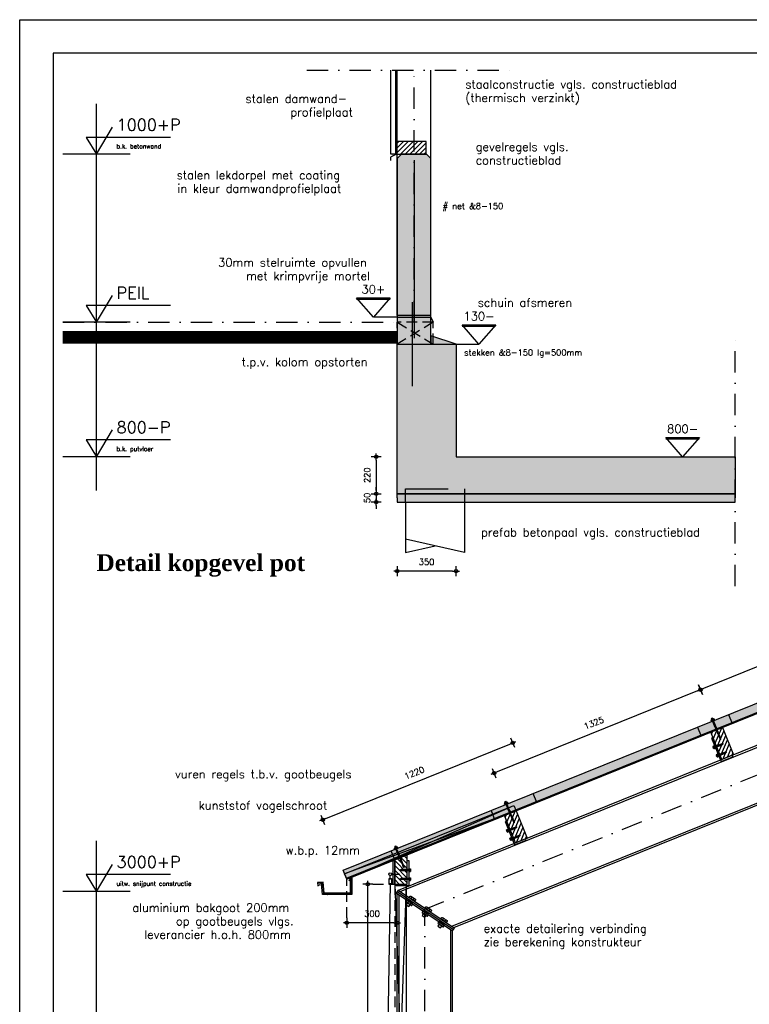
# Model space of a CAD drawing. Extents: x 0 to 38100, y 0 to 35640.
# Tile 18 of 42: x 0 to 4342, y 29783 to 35640. Entities that reach past the tile are written whole.
import ezdxf
from ezdxf.enums import TextEntityAlignment as Align

# ---------------------------------------------------------------- set-up
doc = ezdxf.new("R2010")
doc.units = 0
doc.header["$LTSCALE"] = 20
doc.header["$PDMODE"] = 1
doc.header["$PDSIZE"] = -3
for name, pattern in [('DASHDOT2', [12.7, 6.35, -3.175, 0, -3.175]), ('DASHED', [19.05, 12.7, -6.35]), ('HIDDEN2', [4.7625, 3.175, -1.5875])]:
    doc.linetypes.add(name, pattern=pattern)
doc.layers.get('0').update_dxf_attribs({"linetype": 'CONTINUOUS'})
doc.layers.get('DEFPOINTS').update_dxf_attribs({"linetype": 'CONTINUOUS'})
for name, color, linetype in [('A--A16--_F-23-', 1, 'CONTINUOUS'), ('A--A16--_F123-_SOLID', 27, 'CONTINUOUS'), ('A--A21--_F123-_SOLID', 25, 'CONTINUOUS'), ('A--A27--_F123-_SOLID', 7, 'CONTINUOUS'), ('A--A28H-_F-2--', 9, 'CONTINUOUS'), ('A--L$1A-_AFBREEKLIJN', 1, 'DASHDOT2'), ('A--L$2A-', 7, 'CONTINUOUS'), ('A--L$2A-_F123-', 1, 'CONTINUOUS'), ('A--L16--', 7, 'CONTINUOUS'), ('A--L16--_F-23-', 7, 'CONTINUOUS'), ('A--L16--_F123-', 3, 'CONTINUOUS'), ('A--L17--_F123-', 7, 'CONTINUOUS'), ('A--L21--_F123-', 1, 'CONTINUOUS'), ('A--L23--_F123-', 3, 'CONTINUOUS'), ('A--L25--_F-23-', 7, 'CONTINUOUS'), ('A--L25--_F123-', 7, 'CONTINUOUS'), ('A--L27--', 7, 'CONTINUOUS'), ('A--L27--_F-23-', 2, 'CONTINUOUS'), ('A--L27--_F123-', 1, 'CONTINUOUS'), ('A--L28--', 7, 'CONTINUOUS'), ('A--L28--_F-23-', 7, 'CONTINUOUS'), ('A--L28BW_F-23-', 3, 'WAP150'), ('A--L28H-_F-23-', 7, 'CONTINUOUS'), ('A--L28S-_F123-', 1, 'CONTINUOUS'), ('A--L57--_F-23-', 1, 'CONTINUOUS'), ('A--L57--_F123-', 1, 'CONTINUOUS'), ('A--M$1A-_F123-_MAATV', 7, 'CONTINUOUS'), ('A--M$1A-_F123-_PEILM', 7, 'CONTINUOUS'), ('A--T$1A-_F123-_01', 7, 'CONTINUOUS'), ('A--T$1A-_F123-_0_13MM', 8, 'CONTINUOUS'), ('A--T$1A-_F123-_0_18MM', 1, 'CONTINUOUS'), ('A--T$1A-_F123-_0_25MM', 2, 'CONTINUOUS'), ('A--T$1A-_F123-_0_35MM', 3, 'CONTINUOUS'), ('X--LR---_CP', 7, 'CONTINUOUS')]:
    doc.layers.add(name, color=color, linetype=linetype)
doc.styles.add('0_13', font='ROMANS.shx', dxfattribs={"height": 26})
doc.styles.add('0_18', font='ROMANS.shx', dxfattribs={"height": 36})
doc.styles.add('0_25', font='ROMANS.shx', dxfattribs={"height": 50})
doc.styles.add('0_35', font='ROMANS.shx', dxfattribs={"height": 70})
doc.styles.add('ALFA-0_25', font='ROMANS')
doc.styles.add('DLV5', font='TIMESBD.TTF')
doc.styles.add('MISO', font='ROMANS.shx')
doc.styles.get("Standard").update_dxf_attribs({"font": 'SIMPLEX'})
doc.linetypes.add('WAP150', pattern='A,1,["o",STANDARD,S=10,R=0,X=-3.6,Y=5],148,["o",STANDARD,S=10,R=0,X=-1.6,Y=5],1', length=150)
doc.dimstyles.new('DLV18', dxfattribs={"dimscale": 20, "dimtxt": 1.8, "dimasz": 1, "dimexe": 0, "dimexo": 0, "dimgap": 0, "dimtad": 0, "dimdec": 0, "dimrnd": 1, "dimzin": 0, "dimtxsty": 'MISO', "dimblk1": '$DIMDLV', "dimblk2": '$DIMDLV', "dimsah": 1, "dimcen": 0, "dimse1": 1, "dimse2": 1, "dimclrd": 256, "dimclre": 256, "dimclrt": 1, "dimazin": 3, "dimtfac": 1, "dimtdec": 0, "dimtix": 1, "dimtmove": 0, "dimatfit": 3, "dimtvp": 1.5, "dimtolj": 1, "dimtzin": 0})

# ---------------------------------------------------------------- blocks, each defined once
blk = doc.blocks.new('$DIMDLV')
at = {"color": 0}
for p, q in [((-1, 0), (1, 0)), ((0, -1.5), (0, 1.5))]:
    blk.add_line(p, q, dxfattribs=at)
blk.add_circle((0, 0), 0.5, dxfattribs=at)
blk = doc.blocks.new('*D88')
at = {"layer": 'A--M$1A-_F123-_MAATV'}
blk.add_line((1821.8, 30888.4), (2915.9, 31330.4), dxfattribs=at)
at = {"layer": 'DEFPOINTS', "color": 0}
for p in [(2934.5, 31337.9), (3056.2, 31036.6), (1925, 30579.6)]:
    blk.add_point(p, dxfattribs=at)
at = {"layer": 'A--M$1A-_F123-_MAATV', "xscale": 20, "yscale": 20, "zscale": 20}
for p, rotation in [((2934.5, 31337.9), 21.99999999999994), ((1803.3, 30880.9), 201.9999999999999)]:
    blk.add_blockref('$DIMDLV', p, dxfattribs=dict(at, rotation=rotation))
at = {"layer": 'A--M$1A-_F123-_MAATV', "color": 1, "insert": (2348.6, 31159.5), "char_height": 36, "attachment_point": 5, "rotation": 22, "style": 'MISO'}
blk.add_mtext('\\A1;1220', dxfattribs=at)
blk = doc.blocks.new('*D87')
at = {"layer": 'A--M$1A-_F123-_MAATV'}
blk.add_line((4032.7, 31646.8), (2841.3, 31165.5), dxfattribs=at)
at = {"layer": 'DEFPOINTS', "color": 0}
for p in [(4147.7, 31415.6), (2822.7, 31158), (2919.2, 30919.2)]:
    blk.add_point(p, dxfattribs=at)
at = {"layer": 'A--M$1A-_F123-_MAATV', "xscale": 20, "yscale": 20, "zscale": 20}
for p, rotation in [((4051.2, 31654.3), 22.0000000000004), ((2822.7, 31158), 202.0000000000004)]:
    blk.add_blockref('$DIMDLV', p, dxfattribs=dict(at, rotation=rotation))
at = {"layer": 'A--M$1A-_F123-_MAATV', "color": 1, "insert": (3416.7, 31456.2), "char_height": 36, "attachment_point": 5, "rotation": 22, "style": 'MISO'}
blk.add_mtext('\\A1;1325', dxfattribs=at)
blk = doc.blocks.new('QD28001-')
at = {"layer": 'A--L28--_F-23-', "color": 8, "linetype": 'CONTINUOUS'}
for p, q in [((-3.8, -0.3), (-3.4, 0)), ((-3.4, 0), (3.4, 0)), ((3.4, 0), (3.8, -0.3)), ((-5, -8.1), (-11, -9.7)), ((-11, -10.7), (-11, -9.7)), ((-11, -9.7), (11, -9.7)), ((11, -10.7), (-11, -10.7)), ((-5.5, -7.3), (-4.5, -6.1)), ((-5, -8.1), (-5.5, -7.3)), ((5.5, -7.3), (-5.5, -7.3)), ((5, -8.1), (-5, -8.1)), ((-3.8, -4.8), (-3.8, -0.3)), ((3.8, -4.8), (-3.8, -4.8)), ((3.8, -4.8), (-3.8, -4.8)), ((-2.5, -59), (-2.5, -15.2)), ((-1.9, -4.8), (-1.9, -0.3)), ((1.9, -4.8), (1.9, -0.3)), ((2.5, -59), (2.5, -15.2)), ((3.8, -0.3), (3.8, -4.8)), ((4.5, -6.1), (5.5, -7.3)), ((5, -8.1), (5.5, -7.3)), ((11, -9.7), (5, -8.1)), ((11, -10.7), (11, -9.7)), ((3.3, -89.4), (-3.2, -88)), ((3.3, -91.9), (-3.2, -90.6)), ((3.3, -94.5), (-3.2, -93.1)), ((3.3, -97), (-3.2, -95.7)), ((3.3, -99.6), (-3.2, -98.2)), ((3.3, -102.1), (-3.2, -100.7)), ((3.3, -104.7), (-3.2, -103.3)), ((3.3, -107.2), (-3.2, -105.8)), ((3.3, -109.8), (-3.2, -108.4)), ((3.3, -112.3), (-3.2, -110.9)), ((3.3, -114.9), (-3.2, -113.5)), ((3.3, -117.4), (-3.2, -116)), ((-2.5, -84.4), (-2.5, -67)), ((-2.5, -84.4), (-2.1, -86.8)), ((-2.1, -87.6), (-2.1, -86.8)), ((-2.1, -88.4), (-2.1, -90.2)), ((-2.1, -90.9), (-2.1, -92.7)), ((-2.1, -93.5), (-2.1, -95.3)), ((-2.1, -96), (-2.1, -97.8)), ((-2.1, -98.6), (-2.1, -100.4)), ((-2.1, -101.1), (-2.1, -102.9)), ((-2.1, -103.7), (-2.1, -105.5)), ((-2.1, -106.2), (-2.1, -108)), ((-2.1, -108.8), (-2.1, -110.6)), ((-2.1, -111.3), (-2.1, -113.1)), ((-2.1, -113.9), (-2.1, -115.7)), ((-2.1, -116.4), (-2.1, -118.2)), ((3.3, -86.8), (0.1, -86.2)), ((2.1, -89), (2.1, -87.2)), ((2.1, -89.7), (2.1, -91.6)), ((2.1, -92.3), (2.1, -94.1)), ((2.1, -94.8), (2.1, -96.7)), ((2.1, -97.4), (2.1, -99.2)), ((2.1, -99.9), (2.1, -101.8)), ((2.1, -102.5), (2.1, -104.3)), ((2.1, -105), (2.1, -106.9)), ((2.1, -107.6), (2.1, -109.4)), ((2.1, -110.1), (2.1, -111.9)), ((2.1, -112.7), (2.1, -114.5)), ((2.1, -115.2), (2.1, -117)), ((2.5, -84.4), (2.2, -86.3)), ((2.5, -84.4), (2.5, -67)), ((3.3, -120), (-3.2, -118.6)), ((-2.1, -118.9), (-2.1, -120.8)), ((3.3, -130.1), (-0.2, -129.4)), ((3.3, -127.5), (0.1, -126.9)), ((3.3, -132.6), (0.3, -132)), ((2.1, -117.8), (2.1, -119.6)), ((2.1, -120.3), (2.1, -127)), ((2.1, -120.3), (2.1, -122.1)), ((2.1, -127.9), (2.1, -129.7)), ((2.1, -130.4), (2.1, -132.3))]:
    blk.add_line(p, q, dxfattribs=at)
for points in [[(6.2, -6.1), (-6.2, -6.1), (-6.2, -4.8), (6.2, -4.8)], [(-2.1, -87.6), (3.3, -89.4), (2.1, -89.7), (-3.2, -88)], [(-2.1, -90.2), (3.3, -91.9), (2.1, -92.3), (-3.2, -90.6)], [(-2.1, -92.7), (3.3, -94.5), (2.1, -94.8), (-3.2, -93.1)], [(-2.1, -95.3), (3.3, -97), (2.1, -97.4), (-3.2, -95.7)], [(-2.1, -97.8), (3.3, -99.6), (2.1, -99.9), (-3.2, -98.2)], [(-2.1, -100.4), (3.3, -102.1), (2.1, -102.5), (-3.2, -100.7)], [(-2.1, -102.9), (3.3, -104.7), (2.1, -105), (-3.2, -103.3)], [(-2.1, -105.5), (3.3, -107.2), (2.1, -107.6), (-3.2, -105.8)], [(-2.1, -108), (3.3, -109.8), (2.1, -110.1), (-3.2, -108.4)], [(-2.1, -110.6), (3.3, -112.3), (2.1, -112.7), (-3.2, -110.9)], [(-2.1, -113.1), (3.3, -114.9), (2.1, -115.2), (-3.2, -113.5)], [(-2.1, -115.7), (3.3, -117.4), (2.1, -117.8), (-3.2, -116)], [(2.1, -87.2), (0.1, -86.2), (2.1, -86.3), (3.3, -86.8)], [(-2.1, -118.2), (3.3, -120), (2.1, -120.3), (-3.2, -118.6)], [(2.1, -127.9), (0.1, -126.9), (2.1, -127), (3.3, -127.5)]]:
    blk.add_lwpolyline(points, close=True, dxfattribs=at)
for points in [[(-2.5, -67), (-1.9, -63.3), (-1.9, -59), (-3.7, -59, 0.215905), (-2.5, -67, 0.240288)], [(2.5, -67), (1.9, -63.3), (1.9, -59), (3.7, -59, -0.215905), (2.5, -67, -0.240288)], [(-2.1, -126.5, -0.245375), (-1.3, -126.9, -0.082052), (-0.2, -129.2, -0.040501), (0.3, -131.9, -0.029739), (0.5, -135.6, -0.004166)]]:
    blk.add_lwpolyline(points, format="xyb", dxfattribs=at)
for points in [[(-2.1, -118.9), (-2.1, -128.3), (-3.2, -128.7), (-2.1, -129.1), (-2.1, -130.9), (-3.2, -131.3), (-2.1, -131.6), (-2.1, -134), (0, -136.1), (2.1, -134), (2.1, -133)], [(-0.3, -128.9), (3.3, -130.1), (2.1, -130.4), (-0.1, -129.7)], [(0.3, -131.7), (3.3, -132.6), (2.1, -133), (0.4, -132.4)]]:
    blk.add_lwpolyline(points, dxfattribs=at)
for centre, radius, start, end in [((-2.9, -1.6), 1.57, 52.12053, 127.87947), ((0, -5.8), 5.77, 70.52918, 109.47082), ((2.9, -1.6), 1.57, 52.12053, 127.87947), ((-5.9, -16.8), 6.13, 100.63959, 178.42907), ((0, -65.2), 50, 76.11686, 103.88314), ((5.8, -16.8), 6.13, 1.57098, 79.36096)]:
    blk.add_arc(centre, radius, start, end, dxfattribs=at)
at = {"layer": 'X--LR---_CP', "linetype": 'CONTINUOUS'}
blk.add_point((0, 0), dxfattribs=at)
blk = doc.blocks.new('QD28002-')
at = {"layer": 'A--L28--_F-23-', "color": 8, "linetype": 'CONTINUOUS'}
for p, q in [((-10.2, 0), (-10.2, 3)), ((10.3, 3), (-10.2, 3)), ((10.3, 0), (-10.2, 0)), ((-7.5, 10.5), (7.5, 10.5)), ((-7.5, 3), (-7.5, 10.5)), ((-3.8, 3), (-3.8, 10.5)), ((0, 15), (0, -54.5)), ((3.7, 3), (3.7, 10.5)), ((7.5, 3), (7.5, 10.5)), ((10.3, 0), (10.3, 3)), ((-1.9, 0), (-4.7, -1)), ((4.7, -2.2), (-4.7, -5.5)), ((4.7, -6.7), (-4.7, -10)), ((4.7, -11.2), (-4.7, -14.5)), ((4.7, -15.7), (-4.7, -19)), ((4.7, -20.2), (-4.7, -23.5)), ((4.7, -24.7), (-4.7, -28)), ((4.7, -29.2), (-4.7, -32.5)), ((4.7, -33.7), (-4.7, -37)), ((4.7, -38.2), (-4.7, -41.5)), ((4.7, -42.7), (-4.7, -46)), ((-3.2, 0), (-3.2, -46.3)), ((-3.2, -46.3), (-1.5, -50)), ((1.5, -50), (-1.5, -50)), ((3.2, -46.3), (1.5, -50)), ((3.2, 0), (3.2, -46.3))]:
    blk.add_line(p, q, dxfattribs=at)
for centre, major_axis, ratio, start_param, end_param in [((-5.6, 9), (-1.87, 0), 0.8, -3.141593, 0), ((0, 9), (-3.75, 0), 0.4, 3.141592, 6.283189), ((5.6, 9), (-1.87, 0), 0.8, -3.141593, 0)]:
    blk.add_ellipse(centre, major_axis=major_axis, ratio=ratio, start_param=start_param, end_param=end_param, dxfattribs=at)
at = {"layer": 'X--LR---_CP', "linetype": 'CONTINUOUS'}
blk.add_point((0, 0), dxfattribs=at)
blk = doc.blocks.new('*X7')
at = {"color": 0}
for p, q in [((16538.7, 19791.4), (16608.4, 19861.1)), ((16538.7, 19819.7), (16580.2, 19861.1)), ((16538.7, 19848), (16551.9, 19861.1)), ((16538.7, 19763.1), (16613.7, 19838.1)), ((16538.7, 19734.8), (16613.7, 19809.8)), ((16538.7, 19706.6), (16613.7, 19781.6)), ((16546.6, 19686.1), (16613.7, 19753.3)), ((16574.9, 19686.1), (16613.7, 19725)), ((16603.2, 19686.1), (16613.7, 19696.7))]:
    blk.add_line(p, q, dxfattribs=at)
blk = doc.blocks.new('QD28H46-')
at = {"layer": 'A--L28H-_F-23-', "color": 2}
blk.add_lwpolyline([(0, 0), (0, 175), (75, 175), (75, 0)], close=True, dxfattribs=at)
at = {"layer": 'X--LR---_CP'}
blk.add_point((0, 0), dxfattribs=at)
at = {"layer": 'A--A28H-_F-2--'}
blk.add_blockref('*X7', (-16538.7, -19686.1), dxfattribs=at)
blk = doc.blocks.new('QD20601-')
at = {"layer": 'A--L28--_F-23-', "color": 1, "linetype": 'CONTINUOUS'}
blk.add_lwpolyline([(-9, 141), (-9, -9), (66, -9), (66, 0), (0, 0), (0, 0), (0, 141)], close=True, dxfattribs=at)
at = {"layer": 'X--LR---_CP', "linetype": 'CONTINUOUS'}
blk.add_point((0, 0), dxfattribs=at)
blk = doc.blocks.new('QD28003-')
at = {"layer": 'X--LR---_CP', "linetype": 'CONTINUOUS'}
blk.add_point((0, 0), dxfattribs=at)
at = {"layer": 'A--L28--', "color": 1, "linetype": 'CONTINUOUS'}
for name, p in [('QD28001-', (0, 74.1)), ('QD28H46-', (-37.5, -175)), ('QD20601-', (-37.5, -175))]:
    blk.add_blockref(name, p, dxfattribs=at)
at = {"layer": 'A--L28--', "color": 1, "linetype": 'CONTINUOUS', "rotation": 90}
for p in [(-46.5, -91), (-46.5, -144.3)]:
    blk.add_blockref('QD28002-', p, dxfattribs=at)
blk = doc.blocks.new('QD28H46A')
at = {"layer": 'A--A28H-_F-2--', "linetype": 'CONTINUOUS'}
h = blk.add_hatch(dxfattribs=at)
h.set_pattern_fill('ALFALINE', color=256, scale=20, style=0, pattern_type=2)
h.set_pattern_definition([(45, (-28800.83, -45005.233), (-14.1421356, 14.1421356), [])])
h.paths.add_polyline_path([(0, 0), (0, 175), (75, 144.7), (75, 0)])
at = {"layer": 'A--L28H-_F-23-', "color": 2}
blk.add_lwpolyline([(0, 0), (0, 175), (75, 144.7), (75, 0)], close=True, dxfattribs=at)
at = {"layer": 'X--LR---_CP'}
blk.add_point((0, 0), dxfattribs=at)
blk = doc.blocks.new('QD28007-')
at = {"layer": 'X--LR---_CP'}
blk.add_point((0, 0), dxfattribs=at)
at = {"layer": 'A--L28--', "color": 1, "linetype": 'CONTINUOUS'}
for name, p, rotation in [('QD28001-', (-3.7, 81.4), 338), ('QD28002-', (-84, -60.7), 90), ('QD28002-', (-84, -114), 90)]:
    blk.add_blockref(name, p, dxfattribs=dict(at, rotation=rotation))
at = {"layer": 'A--L28--'}
blk.add_blockref('QD28H46A', (-75, -144.7), dxfattribs=at)
at = {"layer": 'A--L28--', "color": 1, "linetype": 'CONTINUOUS'}
blk.add_blockref('QD20601-', (-75, -144.7), dxfattribs=at)
blk = doc.blocks.new('*D79')
at = {"layer": 'A--M$1A-_F123-_MAATV', "linetype": 'CONTINUOUS'}
blk.add_line((2071.1, 28533.6), (2071.1, 30476.7), dxfattribs=at)
at = {"layer": 'DEFPOINTS', "color": 0, "linetype": 'CONTINUOUS'}
for p in [(2071.1, 30496.7), (2071.1, 30496.7), (2071.1, 28513.6)]:
    blk.add_point(p, dxfattribs=at)
at = {"layer": 'A--M$1A-_F123-_MAATV', "linetype": 'CONTINUOUS', "xscale": 20, "yscale": 20, "zscale": 20}
for p, rotation in [((2071.1, 30496.7), 90), ((2071.1, 28513.6), 270)]:
    blk.add_blockref('$DIMDLV', p, dxfattribs=dict(at, rotation=rotation))
at = {"layer": 'A--M$1A-_F123-_MAATV', "color": 1, "linetype": 'CONTINUOUS', "insert": (2017.1, 29505.1), "char_height": 36, "attachment_point": 5, "rotation": 90, "style": 'MISO'}
blk.add_mtext('\\A1;±2000', dxfattribs=at)
blk = doc.blocks.new('*D103')
at = {"layer": 'A--M$1A-_F123-_MAATV'}
blk.add_line((2226.6, 30267.5), (1966.6, 30267.5), dxfattribs=at)
at = {"layer": 'DEFPOINTS', "color": 0}
for p in [(1946.6, 30526.3), (2246.6, 30434.3), (1946.6, 30267.5)]:
    blk.add_point(p, dxfattribs=at)
at = {"layer": 'A--M$1A-_F123-_MAATV', "xscale": 20, "yscale": 20, "zscale": 20, "rotation": 180}
blk.add_blockref('$DIMDLV', (1946.6, 30267.5), dxfattribs=at)
at = {"layer": 'A--M$1A-_F123-_MAATV', "xscale": 20, "yscale": 20, "zscale": 20}
blk.add_blockref('$DIMDLV', (2246.6, 30267.5), dxfattribs=at)
at = {"layer": 'A--M$1A-_F123-_MAATV', "color": 1, "insert": (2096.6, 30321.5), "char_height": 36, "attachment_point": 5, "style": 'MISO'}
blk.add_mtext('\\A1;300', dxfattribs=at)
blk = doc.blocks.new('OO-PM-02')
at = {"layer": 'A--M$1A-_F123-_PEILM', "color": 1}
blk.add_line((10, 0), (-10, 0), dxfattribs=at)
at = {"layer": 'A--M$1A-_F123-_PEILM', "color": 2}
blk.add_lwpolyline([(22, 5), (-3, 5), (0, 0), (4.8, 8)], dxfattribs=at)
at = {"layer": 'A--T$1A-_F123-_0_13MM', "color": 8, "style": '0_13', "flags": 1}
blk.add_attdef('NULPUNT', text='', height=0.5, rotation=59.0362, dxfattribs=at).set_placement((2.4, 4), align=Align.BOTTOM_RIGHT)
at = {"layer": 'A--T$1A-_F123-_0_13MM', "color": 8, "style": '0_13'}
blk.add_attdef('BIJSCHRIFT', (6, 1.7), '', height=1.3, dxfattribs=at)
at = {"layer": 'A--T$1A-_F123-_0_35MM', "color": 3, "style": '0_35'}
blk.add_attdef('PEIL', (6, 7), '', height=3.5, dxfattribs=at)
blk = doc.blocks.new('QD27102-')
at = {"layer": 'A--L27--_F-23-', "color": 2, "linetype": 'CONTINUOUS'}
for points in [[(0, 0), (0, -99), (175, -99), (181, -32.5), (175, -32), (169, -93), (6, -93), (6, -34)], [(10, -10), (10, -90), (165, -90), (170.87, -26.41), (206, -28), (203, -47), (189, -40)]]:
    blk.add_lwpolyline(points, dxfattribs=at)
for points in [[(6, -34), (6, 0), (7.73, 1), (17.73, -16.32), (16, -17.32), (8, -3.5), (8, -34)], [(180.14, -46.91), (182, -27), (201.91, -28.86), (201.63, -31.85), (184.71, -30.27), (183.13, -47.19)]]:
    blk.add_lwpolyline(points, close=True, dxfattribs=at)
at = {"layer": 'X--LR---_CP'}
blk.add_point((0, 0), dxfattribs=at)
blk = doc.blocks.new('*D86')
at = {"layer": 'A--M$1A-_F123-_MAATV'}
blk.add_line((5261.2, 32143.2), (4069.8, 31661.8), dxfattribs=at)
at = {"layer": 'DEFPOINTS', "color": 0}
for p in [(5376.2, 31911.9), (4051.2, 31654.3), (4147.7, 31415.6)]:
    blk.add_point(p, dxfattribs=at)
at = {"layer": 'A--M$1A-_F123-_MAATV', "xscale": 20, "yscale": 20, "zscale": 20}
for p, rotation in [((5279.8, 32150.7), 22.00000000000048), ((4051.2, 31654.3), 202.0000000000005)]:
    blk.add_blockref('$DIMDLV', p, dxfattribs=dict(at, rotation=rotation))
at = {"layer": 'A--M$1A-_F123-_MAATV', "color": 1, "insert": (4645.3, 31952.6), "char_height": 36, "attachment_point": 5, "rotation": 22, "style": 'MISO'}
blk.add_mtext('\\A1;1325', dxfattribs=at)
blk = doc.blocks.new('*D213')
at = {"layer": 'A--M$1A-_F123-_MAATV'}
blk.add_line((2576.6, 32360), (2266.6, 32360), dxfattribs=at)
at = {"layer": 'DEFPOINTS', "color": 0}
for p in [(2596.6, 33040), (2246.6, 32820), (2246.6, 32360)]:
    blk.add_point(p, dxfattribs=at)
at = {"layer": 'A--M$1A-_F123-_MAATV', "xscale": 20, "yscale": 20, "zscale": 20, "rotation": 180}
blk.add_blockref('$DIMDLV', (2246.6, 32360), dxfattribs=at)
at = {"layer": 'A--M$1A-_F123-_MAATV', "xscale": 20, "yscale": 20, "zscale": 20}
blk.add_blockref('$DIMDLV', (2596.6, 32360), dxfattribs=at)
at = {"layer": 'A--M$1A-_F123-_MAATV', "color": 1, "insert": (2421.6, 32414), "char_height": 36, "attachment_point": 5, "style": 'MISO'}
blk.add_mtext('\\A1;350', dxfattribs=at)
blk = doc.blocks.new('*D212')
at = {"layer": 'A--M$1A-_F123-_MAATV'}
blk.add_line((2121.6, 33020), (2121.6, 32840), dxfattribs=at)
at = {"layer": 'DEFPOINTS', "color": 0}
for p in [(2596.6, 33040), (2121.6, 32820), (2246.6, 32820)]:
    blk.add_point(p, dxfattribs=at)
at = {"layer": 'A--M$1A-_F123-_MAATV', "xscale": 20, "yscale": 20, "zscale": 20}
for p, rotation in [((2121.6, 33040), 90), ((2121.6, 32820), 270)]:
    blk.add_blockref('$DIMDLV', p, dxfattribs=dict(at, rotation=rotation))
at = {"layer": 'A--M$1A-_F123-_MAATV', "color": 1, "insert": (2067.6, 32930), "char_height": 36, "attachment_point": 5, "rotation": 90, "style": 'MISO'}
blk.add_mtext('\\A1;220', dxfattribs=at)
blk = doc.blocks.new('*D211')
at = {"layer": 'A--M$1A-_F123-_MAATV'}
for p, q in [((2121.6, 32840), (2121.6, 32860)), ((2121.6, 32820), (2121.6, 32770)), ((2121.6, 32750), (2121.6, 32730))]:
    blk.add_line(p, q, dxfattribs=at)
at = {"layer": 'DEFPOINTS', "color": 0}
for p in [(2246.6, 32820), (2121.6, 32770), (2246.6, 32770)]:
    blk.add_point(p, dxfattribs=at)
at = {"layer": 'A--M$1A-_F123-_MAATV', "xscale": 20, "yscale": 20, "zscale": 20}
for p, rotation in [((2121.6, 32820), 270), ((2121.6, 32770), 90)]:
    blk.add_blockref('$DIMDLV', p, dxfattribs=dict(at, rotation=rotation))
at = {"layer": 'A--M$1A-_F123-_MAATV', "color": 1, "insert": (2067.6, 32795), "char_height": 36, "attachment_point": 5, "rotation": 90, "style": 'MISO'}
blk.add_mtext('\\A1;50', dxfattribs=at)
blk = doc.blocks.new('OO-PM-01')
at = {"layer": 'A--M$1A-_F123-_PEILM', "color": 1}
blk.add_line((10, 0), (-10, 0), dxfattribs=at)
at = {"layer": 'A--M$1A-_F123-_PEILM', "color": 2}
blk.add_lwpolyline([(22, 5), (-3, 5), (0, 0), (4.8, 8)], dxfattribs=at)
at = {"layer": 'A--T$1A-_F123-_0_13MM', "color": 8, "style": '0_13', "flags": 1}
blk.add_attdef('NULPUNT', text='', height=0.5, rotation=59.0362, dxfattribs=at).set_placement((2.4, 4), align=Align.BOTTOM_RIGHT)
at = {"layer": 'A--T$1A-_F123-_0_13MM', "color": 8, "style": '0_13'}
blk.add_attdef('BIJSCHRIFT', (6, 1.7), '', height=1.3, dxfattribs=at)
at = {"layer": 'A--T$1A-_F123-_0_35MM', "color": 3, "style": '0_35'}
blk.add_text('PEIL', height=3.5, dxfattribs=at).set_placement((6, 7))
blk = doc.blocks.new('*U214')
at = {"layer": 'A--A16--_F123-_SOLID', "color": 11}
for points in [[(0, 0), (0, 25), (2010.7, 0), (2010.7, 25)], [(2010.7, 0), (2010.7, -25), (0, 0), (0, -25)]]:
    blk.add_solid(points, dxfattribs=at)
at = {"layer": 'A--L16--_F-23-', "color": 3, "linetype": 'CONTINUOUS'}
for points in [[(0, 0), (0, 25), (2010.7, 25), (2010.7, 0)], [(0, 0), (0, -25), (2010.7, -25), (2010.7, 0)]]:
    blk.add_lwpolyline(points, dxfattribs=at)
blk = doc.blocks.new('KA-A1-2X')
at = {"layer": 'A--L$2A-_F123-'}
blk.add_lwpolyline([(0, 0), (0, 594), (1261, 594), (1261, 0)], close=True, dxfattribs=at)
at = {"layer": 'A--L$2A-_F123-', "color": 4}
blk.add_lwpolyline([(10, 10), (1251, 10), (1251, 584), (10, 584)], close=True, dxfattribs=at)

msp = doc.modelspace()

# ---------------------------------------------------------------- hatches: boundary and pattern name
at = {"layer": 'A--A16--_F123-_SOLID'}
for points in [[(2446.6, 33710), (2596.6, 33710), (2446.6, 33759)], [(4257.2, 32820), (2246.6, 32820), (2246.6, 33710), (2596.6, 33710), (2596.6, 33040), (4257.2, 33040)]]:
    msp.add_hatch(color=256, dxfattribs=at).paths.add_polyline_path(points)
at = {"layer": 'A--A21--_F123-_SOLID'}
msp.add_hatch(color=27, dxfattribs=at).paths.add_polyline_path([(2246.6, 34815), (2246.6, 33710), (2446.6, 33710), (2446.6, 34815), (2421.6, 34840), (2271.6, 34840)])

# ---------------------------------------------------------------- linework, layer by layer
at = {"color": 3}
msp.add_lwpolyline([(2243.1, 34878.1), (2243.1, 34840), (2207.3, 34822), (2207.3, 34803.1)], dxfattribs=at)
at = {"layer": 'A--A16--_F-23-', "color": 8, "linetype": 'HIDDEN2'}
msp.add_line((2461.3, 33840), (2246.6, 33840), dxfattribs=at)
msp.add_lwpolyline([(2461.3, 33710), (2461.3, 33840), (2246.6, 33710), (2246.6, 33840), (2461.3, 33710)], dxfattribs=at)
at = {"layer": 'A--A27--_F123-_SOLID', "color": 16, "linetype": 'CONTINUOUS'}
msp.add_solid([(5281.1, 31880.5), (5262, 31927.8), (1944.1, 30532.3), (1925, 30579.6)], dxfattribs=at)
at = {"layer": 'A--A27--_F123-_SOLID', "color": 7, "linetype": 'CONTINUOUS'}
msp.add_solid([(5283.5, 31874.5), (5281.1, 31880.5), (1946.6, 30526.3), (1944.1, 30532.3)], dxfattribs=at)
at = {"layer": 'A--L$1A-_AFBREEKLIJN'}
for p, q in [((1708.1, 35340), (2946.6, 35340)), ((4257.2, 32270), (4257.2, 33770))]:
    msp.add_line(p, q, dxfattribs=at)
at = {"layer": 'A--L16--_F123-'}
for points in [[(2246.6, 34815), (2246.6, 33710), (2446.6, 33710), (2446.6, 34815), (2421.6, 34840), (2271.6, 34840)], [(2446.6, 33710), (2596.6, 33710), (2446.6, 33759)], [(4257.2, 32820), (2246.6, 32820), (2246.6, 33710), (2596.6, 33710), (2596.6, 33040), (4257.2, 33040)]]:
    msp.add_lwpolyline(points, close=True, dxfattribs=at)
at = {"layer": 'A--L17--_F123-', "color": 1, "linetype": 'DASHED'}
msp.add_lwpolyline([(2296.6, 32770), (2296.6, 32850), (2646.6, 32850), (2646.6, 32770)], dxfattribs=at)
at = {"layer": 'A--L17--_F123-', "color": 1, "linetype": 'CONTINUOUS'}
for points in [[(2296.6, 32770), (2296.6, 32470), (2471.6, 32510)], [(2646.6, 32770), (2646.6, 32470), (2296.6, 32550)]]:
    msp.add_lwpolyline(points, dxfattribs=at)
at = {"layer": 'A--L21--_F123-', "color": 8, "linetype": 'CONTINUOUS'}
msp.add_line((2238.1, 34840), (2238.1, 35340), dxfattribs=at)
at = {"layer": 'A--L21--_F123-', "color": 1, "linetype": 'CONTINUOUS'}
msp.add_lwpolyline([(2243.1, 35340), (2243.1, 34840), (2208.1, 34840), (2208.1, 35340)], dxfattribs=at)
at = {"layer": 'A--L23--_F123-', "color": 2, "linetype": 'CONTINUOUS'}
msp.add_lwpolyline([(2446.6, 33870), (2461.3, 33840), (2461.3, 33840), (2446.6, 33840), (2446.6, 33870)], close=True, dxfattribs=at)
at = {"layer": 'A--L25--_F-23-', "color": 2, "linetype": 'CONTINUOUS'}
msp.add_lwpolyline([(2219.6, 30496.7), (2231.6, 30496.7), (2231.6, 30636.6), (2219.6, 30636.6)], close=True, dxfattribs=at)
at = {"layer": 'A--L25--_F123-', "color": 3, "linetype": 'HIDDEN2'}
msp.add_line((2231.6, 30496.7), (2231.6, 28490.7), dxfattribs=at)
at = {"layer": 'A--L27--_F123-', "color": 8, "linetype": 'CONTINUOUS'}
for p, q in [((1944.1, 30532.3), (12837.6, 34933.5)), ((1946.6, 30526.3), (12840, 34927.5))]:
    msp.add_line(p, q, dxfattribs=at)
at = {"layer": 'A--L27--_F123-', "color": 1, "linetype": 'CONTINUOUS'}
for p, q in [((1925, 30579.6), (12546.6, 34870.9)), ((4218.9, 31506.3), (4240.4, 31453)), ((4033.4, 31431.4), (4055, 31378.1)), ((3077.7, 30983.3), (3056.2, 31036.6)), ((2804.9, 30935.1), (2826.5, 30881.8)), ((1946.6, 30526.3), (1925, 30579.6))]:
    msp.add_line(p, q, dxfattribs=at)
at = {"layer": 'A--L27--_F123-', "color": 3, "linetype": 'CONTINUOUS'}
msp.add_line((2231.6, 30641.4), (2210, 30694.7), dxfattribs=at)
at = {"layer": 'A--L27--_F123-', "color": 7, "linetype": 'CONTINUOUS'}
msp.add_lwpolyline([(1946.6, 30526.3), (1933.5, 30558.7), (2940.8, 30965.7), (2953.9, 30933.3), (1933.5, 30558.7), (1946.6, 30526.3), (2940.8, 30965.7), (2953.9, 30933.3), (1946.6, 30526.3)], close=True, dxfattribs=at)
at = {"layer": 'A--L28BW_F-23-', "ltscale": 0.05}
msp.add_line((2346.6, 34805), (2346.6, 33745), dxfattribs=at)
at = {"layer": 'A--L28BW_F-23-', "linetype": 'CONTINUOUS'}
msp.add_line((2336.6, 33960), (2336.6, 33460), dxfattribs=at)
at = {"layer": 'A--L28S-_F123-', "color": 1}
for p, q in [((2246.6, 33880), (2246.6, 35340)), ((2446.6, 33880), (2446.6, 35340)), ((2253.4, 30461.5), (12943.5, 34780.6)), ((2264.9, 30453.7), (12931.5, 34763.3)), ((2571.9, 30246.7), (12931.5, 34432.2)), ((2583.4, 30238.9), (12931.5, 34419.8)), ((2252.2, 30462.4), (2241, 30445.8)), ((2252.2, 30462.4), (2587.8, 30236)), ((2241, 30445.8), (2576.6, 30219.4)), ((2246.6, 30454.1), (2582.2, 30227.7)), ((2246.6, 27494.1), (2246.6, 30442)), ((2258.1, 27494.1), (2258.1, 30434.3)), ((2565.1, 27494.1), (2565.1, 30227.2)), ((2576.6, 30219.4), (2587.8, 30236)), ((2576.6, 27494.1), (2576.6, 30219.4))]:
    msp.add_line(p, q, dxfattribs=at)
at = {"layer": 'A--L28S-_F123-', "color": 8, "linetype": 'DASHDOT2'}
for p, q in [((2346.6, 33840), (2346.6, 35340)), ((2407.3, 30345.7), (12931.5, 34597.8)), ((2411.6, 27454.1), (2411.6, 30342.8))]:
    msp.add_line(p, q, dxfattribs=at)
at = {"layer": 'A--L28S-_F123-', "color": 8}
for p, q in [((2333.2, 30419.9), (2327.5, 30411.5)), ((2346, 30411.3), (2340.3, 30402.9)), ((2310.7, 30386.5), (2316.4, 30395)), ((2323.4, 30377.9), (2329.1, 30386.4)), ((2427.4, 30356.4), (2421.7, 30348)), ((2440.2, 30347.8), (2434.5, 30339.4)), ((2404.9, 30323), (2410.5, 30331.4)), ((2417.6, 30314.4), (2423.3, 30322.8)), ((2521.6, 30292.9), (2515.9, 30284.5)), ((2534.3, 30284.3), (2528.7, 30275.9)), ((2499.1, 30259.5), (2504.7, 30267.9)), ((2511.8, 30250.9), (2517.5, 30259.3))]:
    msp.add_line(p, q, dxfattribs=at)
at = {"layer": 'A--L28S-_F123-', "color": 1}
msp.add_lwpolyline([(2246.6, 33870), (2446.6, 33870), (2446.6, 33880), (2246.6, 33880)], close=True, dxfattribs=at)
at = {"layer": 'A--L28S-_F123-', "color": 8}
for points in [[(2306.1, 30401.8), (2300.5, 30393.4), (2301.9, 30390), (2307, 30386.6), (2310.7, 30386.5), (2312.1, 30383.1), (2319.7, 30378), (2323.4, 30377.9), (2324.8, 30374.5), (2329.9, 30371.1), (2333.6, 30371.1), (2339.3, 30379.5)], [(2317.3, 30418.4), (2323, 30426.8), (2326.7, 30426.8), (2331.8, 30423.4), (2333.2, 30419.9), (2336.9, 30419.9), (2344.6, 30414.7), (2346, 30411.3), (2349.7, 30411.3), (2354.8, 30407.9), (2356.2, 30404.5), (2350.5, 30396)], [(2316.7, 30363.8), (2324.2, 30375), (2307.6, 30386.1), (2300.1, 30375)], [(2411.5, 30354.9), (2417.2, 30363.3), (2420.9, 30363.3), (2426, 30359.8), (2427.4, 30356.4), (2431.1, 30356.4), (2438.7, 30351.2), (2440.2, 30347.8), (2443.8, 30347.8), (2448.9, 30344.3), (2450.4, 30340.9), (2444.7, 30332.5)], [(2410.9, 30300.3), (2418.4, 30311.4), (2401.8, 30322.6), (2394.3, 30311.5)], [(2400.3, 30338.3), (2394.7, 30329.9), (2396.1, 30326.5), (2401.2, 30323), (2404.9, 30323), (2406.3, 30319.6), (2413.9, 30314.4), (2417.6, 30314.4), (2419, 30311), (2424.1, 30307.6), (2427.8, 30307.5), (2433.5, 30315.9)], [(2505.7, 30291.3), (2511.4, 30299.8), (2515.1, 30299.7), (2520.2, 30296.3), (2521.6, 30292.9), (2525.3, 30292.8), (2532.9, 30287.7), (2534.3, 30284.3), (2538, 30284.2), (2543.1, 30280.8), (2544.6, 30277.4), (2538.9, 30269)], [(2505.1, 30236.8), (2512.6, 30247.9), (2496, 30259.1), (2488.5, 30247.9)], [(2494.5, 30274.8), (2488.9, 30266.4), (2490.3, 30262.9), (2495.4, 30259.5), (2499.1, 30259.5), (2500.5, 30256.1), (2508.1, 30250.9), (2511.8, 30250.9), (2513.2, 30247.5), (2518.3, 30244), (2522, 30244), (2527.7, 30252.4)]]:
    msp.add_lwpolyline(points, close=True, dxfattribs=at)
for points in [[(2331.8, 30423.4), (2336.9, 30419.9)], [(2344.6, 30414.7), (2349.7, 30411.3)], [(2307, 30386.6), (2312.1, 30383.1)], [(2319.7, 30378), (2324.8, 30374.5)], [(2426, 30359.8), (2431.1, 30356.4)], [(2438.7, 30351.2), (2443.8, 30347.8)], [(2401.2, 30323), (2406.3, 30319.6)], [(2413.9, 30314.4), (2419, 30311)], [(2520.2, 30296.3), (2525.3, 30292.8)], [(2532.9, 30287.7), (2538, 30284.2)], [(2495.4, 30259.5), (2500.5, 30256.1)], [(2508.1, 30250.9), (2513.2, 30247.5)]]:
    msp.add_lwpolyline(points, dxfattribs=at)
at = {"layer": 'A--L57--_F-23-', "color": 7, "linetype": 'CONTINUOUS'}
for p, q in [((2205.3, 30525.6), (2205.3, 30547.5)), ((2213.9, 30556.1), (2261.6, 30556.1)), ((2191, 29594.8), (2205.8, 30503.1))]:
    msp.add_line(p, q, dxfattribs=at)
msp.add_lwpolyline([(2198.6, 30531), (2212.1, 30531), (2212.1, 30496.7), (2198.6, 30496.7)], close=True, dxfattribs=at)
msp.add_circle((2205.3, 30556.1), 8.59, dxfattribs=at)
at = {"layer": 'A--L57--_F123-', "color": 8}
for p, q in [((2231.6, 30496.7), (2302, 28513.6)), ((2231.6, 28490.7), (2301.6, 30496.7)), ((2302, 28513.6), (2301.6, 30496.7))]:
    msp.add_line(p, q, dxfattribs=at)
at = {"layer": 'A--M$1A-_F123-_MAATV', "color": 8, "linetype": 'DASHDOT2'}
msp.add_line((256.6, 33840), (2246.6, 33840), dxfattribs=at)
at = {"layer": 'A--M$1A-_F123-_MAATV', "color": 27, "linetype": 'HIDDEN2'}
for p, q in [((1946.6, 30297.5), (1946.6, 30526.3)), ((2101.1, 30496.7), (2231.6, 30496.7))]:
    msp.add_line(p, q, dxfattribs=at)
at = {"layer": 'A--M$1A-_F123-_MAATV', "color": 1, "const_width": 75}
msp.add_lwpolyline([(2246.6, 33750), (256.6, 33750)], dxfattribs=at)
at = {"layer": 'A--M$1A-_F123-_PEILM', "color": 1, "linetype": 'CONTINUOUS'}
for p, q in [((456.6, 32840), (456.6, 35140)), ((456.6, 26454.1), (456.6, 30754.1))]:
    msp.add_line(p, q, dxfattribs=at)
at = {"layer": 'A--T$1A-_F123-_0_18MM', "linetype": 'CONTINUOUS'}
for points in [[(2446.6, 35249.6, 0, 13.3, 0), (2485.3, 35249.6, 0, 0, 0), (2531.6, 35249.6, 0, 0, 0), (2646.8, 35249.6, 0, 0, 0)], [(2418.1, 34877.5, 0, 13.3, 0), (2456.8, 34877.5, 0, 0, 0), (2503.1, 34877.5, 0, 0, 0), (2688.3, 34877.5, 0, 0, 0)], [(2346.6, 34527, 0, 13.3, 0), (2389.7, 34527, 0, 0, 0), (2389.7, 34527, 0, 0, 0), (2509.2, 34527, 0, 0, 0)], [(2443.7, 33870, 0, 13.3, 0), (2426.4, 33906.1, 0, 0, 0), (2294.6, 34189.9, 0, 0, 0), (2179.4, 34189.9, 0, 0, 0)], [(2481.2, 33747.7, 0, 13.3, 0), (2509.7, 33778.5, 0, 0, 0), (2663.5, 33950.9, 0, 0, 0), (2721.1, 33950.9, 0, 0, 0)], [(2283.8, 33715.8, 0, 13.3, 0), (2266.5, 33679.7, 0, 0, 0), (2229, 33598, 0, 0, 0), (2171.4, 33598, 0, 0, 0)], [(2336.6, 33655.5, 0, 13.3, 0), (2379.7, 33655.5, 0, 0, 0), (2379.7, 33655.5, 0, 0, 0), (2637.2, 33655.5, 0, 0, 0)], [(2646.6, 32584.8, 0, 13.3, 0), (2685.3, 32584.8, 0, 0, 0), (2731.6, 32584.8, 0, 0, 0), (2740.4, 32584.8, 0, 0, 0)], [(2514.1, 30793.3, 0, 13, 0), (2487.5, 30824.6, 0, 0, 0), (2214.4, 31146.1, 0, 0, 0), (2131.2, 31146.1, 0, 0, 0)], [(2210, 30694.7, 0, 13, 0), (2183.5, 30726, 0, 0, 0), (1984.6, 30960.1, 0, 0, 0), (1925.8, 30960.1, 0, 0, 0)], [(2219.6, 30562, 0, 13.3, 0), (2198.9, 30599.7, 0, 0, 0), (2141.6, 30693.3, 0, 0, 0), (2081.6, 30693.3, 0, 0, 0)], [(1835, 30435.6, 0, 13.3, 0), (1814.4, 30397.9, 0, 0, 0), (1785.7, 30351.1, 0, 0, 0), (1725.7, 30351.1, 0, 0, 0)]]:
    msp.add_lwpolyline(points, format="xyseb", dxfattribs=at)
at = {"layer": 'A--T$1A-_F123-_0_25MM', "color": 8, "linetype": 'CONTINUOUS'}
for p, q in [((2203.8, 33974.5), (2005.1, 33974.5)), ((2246.6, 33870), (2105.1, 33870)), ((2831.9, 33814.5), (2633.2, 33814.5)), ((2596.6, 33710), (2733.2, 33710)), ((4043.8, 33144.5), (3845.1, 33144.5))]:
    msp.add_line(p, q, dxfattribs=at)
at = {"layer": 'A--T$1A-_F123-_0_25MM', "color": 1, "linetype": 'CONTINUOUS'}
for points in [[(2208.1, 35163.5, 0, 13, 0), (2169.8, 35163.5, 0, 0, 0), (2169.8, 35163.5, 0, 0, 0), (2039.1, 35163.5, 0, 0, 0)], [(2215.8, 34826.3, 0, 13, 0), (2197.7, 34786.5, 0, 0, 0), (2165.9, 34709.7, 0, 0, 0), (2062.8, 34709.7, 0, 0, 0)]]:
    msp.add_lwpolyline(points, format="xyseb", dxfattribs=at)
at = {"layer": 'A--T$1A-_F123-_0_25MM', "color": 8, "linetype": 'CONTINUOUS'}
for points in [[(2205.1, 33984.7), (2105.1, 33870), (2005.1, 33984.7)], [(2833.2, 33824.7), (2733.2, 33710), (2633.2, 33824.7)], [(4045.1, 33154.7), (3945.1, 33040), (3845.1, 33154.7)]]:
    msp.add_lwpolyline(points, close=True, dxfattribs=at)
at = {"layer": 'A--T$1A-_F123-_0_25MM', "linetype": 'CONTINUOUS'}
msp.add_lwpolyline([(2582.2, 30227.7, 0, 20, 0), (2642.2, 30227.7, 0, 0, 0), (2745.2, 30227.7, 0, 0, 0)], format="xyseb", dxfattribs=at)

# ---------------------------------------------------------------- block references
at = {"layer": 'A--L$2A-', "xscale": 20, "yscale": 20}
msp.add_blockref('KA-A1-2X', (0, 23760), dxfattribs=at)
at = {"layer": 'A--L16--'}
msp.add_blockref('*U214', (2246.6, 32795), dxfattribs=at)
at = {"layer": 'A--L27--', "color": 1, "linetype": 'CONTINUOUS', "xscale": -1}
msp.add_blockref('QD27102-', (1977.5, 30534.6), dxfattribs=at)
at = {"layer": 'A--L28--', "xscale": -1, "rotation": 90}
msp.add_blockref('QD28H46-', (2418.1, 34915), dxfattribs=at)
at = {"layer": 'A--L28--', "color": 1, "linetype": 'CONTINUOUS', "rotation": 21.99999999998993}
for p in [(4147.7, 31415.6), (2919.2, 30919.2)]:
    msp.add_blockref('QD28003-', p, dxfattribs=at)
at = {"layer": 'A--L28--', "xscale": -1}
msp.add_blockref('QD28007-', (2231.6, 30641.4), dxfattribs=at)
at = {"layer": 'A--M$1A-_F123-_PEILM', "color": 3, "linetype": 'CONTINUOUS', "xscale": 20, "yscale": 20}
for p, values in [((456.6, 34840), {'PEIL': '1000+P', 'BIJSCHRIFT': 'b.k. betonwand'}), ((456.6, 33040), {'PEIL': '800-P', 'BIJSCHRIFT': 'b.k. putvloer'})]:
    msp.add_blockref('OO-PM-02', p, dxfattribs=at).add_auto_attribs(values)
at = {"layer": 'A--M$1A-_F123-_PEILM', "linetype": 'CONTINUOUS', "xscale": 20, "yscale": 20}
msp.add_blockref('OO-PM-01', (456.6, 33840), dxfattribs=at)
msp.add_blockref('OO-PM-02', (456.6, 30454.1), dxfattribs=at).add_auto_attribs({'PEIL': '3000+P', 'BIJSCHRIFT': 'uitw. snijpunt constructie'})

# ---------------------------------------------------------------- texts
at = {"layer": 'A--T$1A-_F123-_01', "linetype": 'CONTINUOUS', "style": 'DLV5'}
msp.add_text('Detail kopgevel pot', height=100, dxfattribs=at).set_placement((456.6, 32360))
at = {"layer": 'A--T$1A-_F123-_0_18MM', "color": 2, "style": '0_18'}
for s, p in [('# net &8-150', (2516.9, 34513.4)), ('stekken &8-150 lg=500mm', (2644.9, 33642))]:
    msp.add_text(s, height=36, dxfattribs=at).set_placement(p)
at = {"layer": 'A--T$1A-_F123-_0_25MM', "linetype": 'CONTINUOUS'}
for s, style, p in [('staalconstructie vgls. constructieblad', '0_25', (2651.8, 35230.6)), ('(thermisch verzinkt)', '0_25', (2651.8, 35150.6)), ('stalen damwand-', '0_25', (1343.6, 35145)), ('profielplaat', '0_25', (1610.2, 35065)), ('gevelregels vgls.', '0_25', (2713.5, 34858.5)), ('constructieblad', '0_25', (2713.5, 34778.5)), ('stalen lekdorpel met coating', '0_25', (933.9, 34690.8)), ('in kleur damwandprofielplaat', '0_25', (938.7, 34610.8)), ('30mm stelruimte opvullen', '0_25', (1180.6, 34170.9)), ('met krimpvrije mortel', '0_25', (1347.2, 34090.9)), ('schuin afsmeren', '0_25', (2726.1, 33931.9)), ('t.p.v. kolom opstorten', '0_25', (1320.3, 33579)), ('prefab betonpaal vgls. constructieblad', '0_25', (2745.4, 32565.8)), ('vuren regels t.b.v. gootbeugels', 'ALFA-0_25', (924.2, 31127.1)), ('kunststof vogelschroot', 'ALFA-0_25', (1065, 30941.1)), ('w.b.p. 12mm', '0_25', (1583.5, 30674.3)), ('exacte detailering verbinding', '0_25', (2761, 30208.7)), ('zie berekening konstrukteur', '0_25', (2761, 30128.7))]:
    msp.add_text(s, height=50, dxfattribs=dict(at, style=style)).set_placement(p)
at = {"layer": 'A--T$1A-_F123-_0_25MM', "linetype": 'CONTINUOUS', "style": '0_25'}
for s, p in [('30+', (2105.1, 34036.1)), ('130-', (2733.2, 33876.1)), ('800-', (3945.1, 33206.1))]:
    msp.add_text(s, height=50, dxfattribs=at).set_placement(p, align=Align.MIDDLE)
at = {"layer": 'A--T$1A-_F123-_0_25MM', "style": '0_25'}
for s, p in [('aluminium bakgoot 200mm', (670.1, 30332.1)), ('op gootbeugels vlgs.', (929.7, 30252.1)), ('leverancier h.o.h. 800mm', (741.6, 30172.1))]:
    msp.add_text(s, height=50, dxfattribs=at).set_placement(p)

# ---------------------------------------------------------------- dimensions: what is measured, and where the dimension line sits
at = {"layer": 'A--M$1A-_F123-_MAATV'}
for base, p1, p2, picture, middle in [((2121.6, 32820), (2596.6, 33040), (2246.6, 32820), '*D212', (2067.6, 32930)), ((2121.6, 32770), (2246.6, 32820), (2246.6, 32770), '*D211', (2067.6, 32795))]:
    dim = msp.add_linear_dim(base=base, p1=p1, p2=p2, angle=90, dimstyle='DLV18', dxfattribs=at)
    dim.commit()
    dim.dimension.update_dxf_attribs({"geometry": picture, "text_midpoint": middle})
for base, p1, p2, picture, middle in [((2246.6, 32360), (2596.6, 33040), (2246.6, 32820), '*D213', (2421.6, 32414)), ((1946.6, 30267.5), (2246.6, 30434.3), (1946.6, 30526.3), '*D103', (2096.6, 30321.5))]:
    dim = msp.add_linear_dim(base=base, p1=p1, p2=p2, dimstyle='DLV18', dxfattribs=at)
    dim.commit()
    dim.dimension.update_dxf_attribs({"geometry": picture, "text_midpoint": middle})
for p1, p2, distance, picture, middle in [((5376.2, 31911.9), (4147.7, 31415.6), -257.5, '*D86', (4645.3, 31952.6)), ((4147.7, 31415.6), (2919.2, 30919.2), -257.5, '*D87', (3416.7, 31456.2)), ((1925, 30579.6), (3056.2, 31036.6), 325, '*D88', (2348.6, 31159.5))]:
    dim = msp.add_aligned_dim(p1=p1, p2=p2, distance=distance, dimstyle='DLV18', dxfattribs=at)
    dim.commit()
    dim.dimension.update_dxf_attribs({"geometry": picture, "text_midpoint": middle})
at = {"layer": 'A--M$1A-_F123-_MAATV', "linetype": 'CONTINUOUS'}
dim = msp.add_linear_dim(base=(2071.1, 30496.7), p1=(2071.1, 28513.6), p2=(2071.1, 30496.7), angle=270, text='±2000', dimstyle='DLV18', dxfattribs=at)
dim.commit()
dim.dimension.update_dxf_attribs({"geometry": '*D79', "text_midpoint": (2017.1, 29505.1)})

doc.saveas('drawing.dxf')
